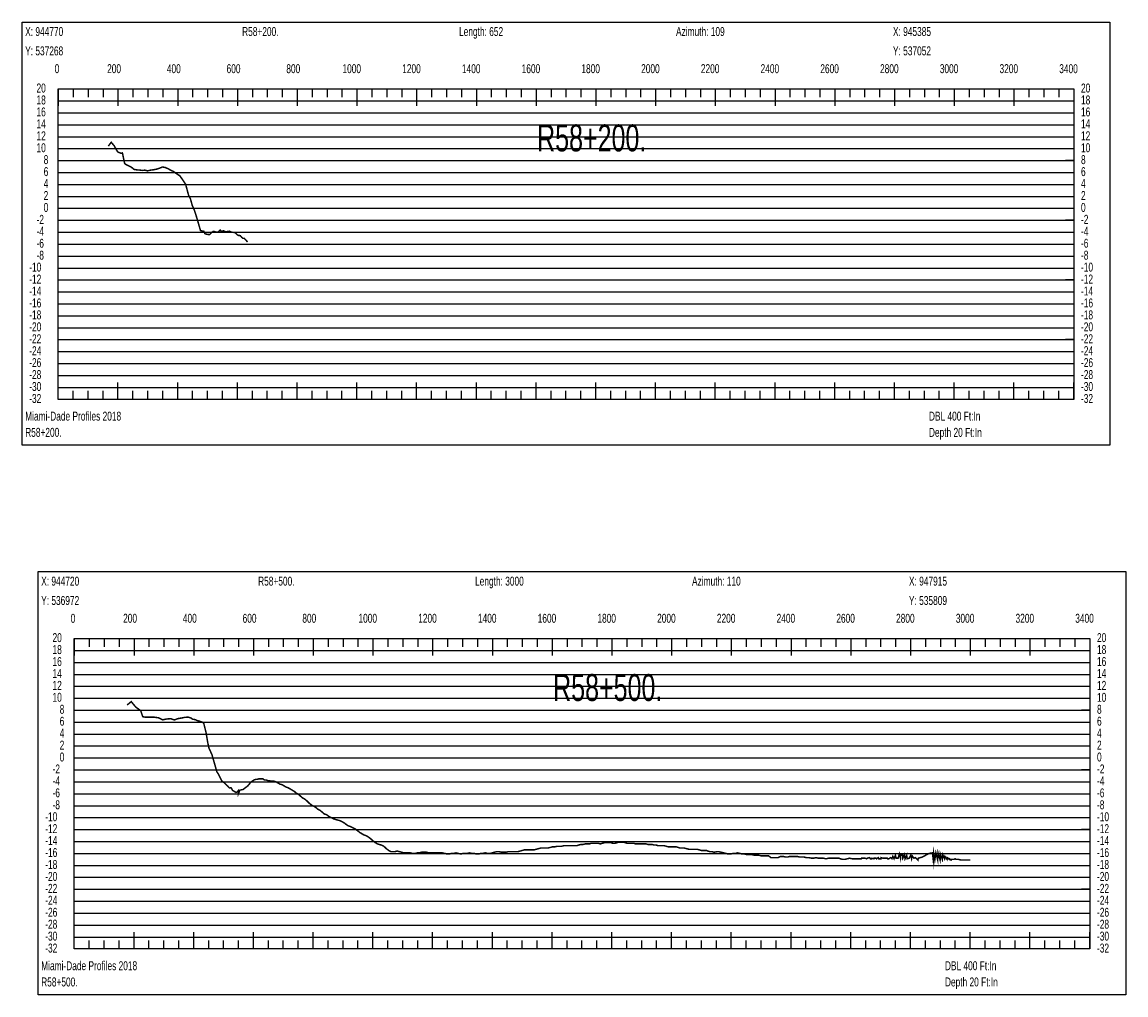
# Model space of a CAD drawing. Header units: inches. Extents: x 471865 to 538526, y 1054316 to 1102451.
# Tile 61 of 114: x 502531 to 506227, y 1084834 to 1088093. Entities that reach past the tile are written whole.
import ezdxf

# ---------------------------------------------------------------- set-up
doc = ezdxf.new("R2010")
doc.units = ezdxf.units.IN
doc.header["$MEASUREMENT"] = 0
for name, color, linetype in [('LABELS', 7, 'Continuous'), ('X_Gr1', 7, 'Continuous'), ('XSECTION', 7, 'Continuous')]:
    doc.layers.add(name, color=color, linetype=linetype)
doc.styles.get("Standard").update_dxf_attribs({"font": 'arial.ttf'})

msp = doc.modelspace()

# ---------------------------------------------------------------- linework, layer by layer
at = {"layer": 'X_Gr1', "color": 6, "linetype": 'Continuous', "lineweight": 18, "true_color": 0xff00ff, "transparency": 33554687, "const_width": 5}
for points in [[(502819.4, 1087678), (502819.4, 1087678), (502829.3, 1087690.8), (502839.2, 1087678.8), (502850.5, 1087658.7), (502862, 1087653.6), (502866.6, 1087655.1), (502874, 1087619.5), (502879.8, 1087615.4), (502888, 1087611.5), (502897.4, 1087606.6), (502905.4, 1087599.9), (502914.9, 1087598.3), (502924.4, 1087597.6), (502933, 1087596.4), (502942.2, 1087597.4), (502950.3, 1087594.9), (502959.7, 1087597.2), (502972, 1087598.8), (502982.5, 1087601), (502991, 1087604), (503000.9, 1087608.1), (503010.3, 1087606.1), (503019.1, 1087602.3), (503027.9, 1087597.4), (503036, 1087593.8), (503047.4, 1087585.8), (503058.7, 1087578.5), (503067.2, 1087566.7), (503078.1, 1087550.5), (503088.1, 1087513.6), (503094.2, 1087501.9), (503100.5, 1087478.6), (503106.7, 1087465.6), (503115.6, 1087438), (503128.1, 1087394.9), (503134.1, 1087393.5), (503139.5, 1087392.5), (503142.6, 1087384.6), (503147.8, 1087383), (503152.9, 1087381.9), (503158.5, 1087381.2), (503165.6, 1087388.7), (503171.3, 1087392.4), (503177.1, 1087391.1), (503181.6, 1087389.5), (503187.6, 1087390.5), (503193.8, 1087396.9), (503198.2, 1087391.6), (503204.6, 1087394.3), (503212.3, 1087390.6), (503219.4, 1087392.2), (503225.1, 1087392.9), (503231.5, 1087389.7), (503236.8, 1087389), (503244, 1087388.3), (503249.4, 1087382.4), (503254.6, 1087378.7), (503261.3, 1087378), (503265.7, 1087372.5), (503270.3, 1087369), (503275.1, 1087368.5), (503280.2, 1087362.7), (503285.8, 1087356.9)], [(502882.2, 1085805.4), (502882.2, 1085805.4), (502896.2, 1085816.8), (502910.9, 1085798.9), (502927.9, 1085786.3), (502934.8, 1085766.2), (502944.1, 1085764.6), (502957, 1085764.8), (502974, 1085764.5), (502988.3, 1085762.4), (503001.6, 1085755.8), (503014.4, 1085758.6), (503028.3, 1085759.7), (503040.4, 1085755.3), (503052.2, 1085759.8), (503063.4, 1085761.7), (503075.7, 1085764.2), (503087.2, 1085764.8), (503096.3, 1085761.8), (503102.2, 1085757.6), (503108.8, 1085756.9), (503117.9, 1085753), (503124.8, 1085751.3), (503133.9, 1085748), (503138.8, 1085744.7), (503147, 1085711.9), (503151.8, 1085682.1), (503156.5, 1085660.3), (503166, 1085640.4), (503182.9, 1085581.8), (503188.9, 1085572.5), (503199, 1085551.4), (503206.9, 1085545.6), (503213.3, 1085538.9), (503218.6, 1085534.4), (503225.1, 1085527.7), (503230.7, 1085527.8), (503235.5, 1085519.4), (503242.1, 1085515.4), (503246.6, 1085512.7), (503251.2, 1085514.4), (503254.9, 1085518.8), (503255.2, 1085508.8), (503259.9, 1085520.2), (503265.1, 1085521.4), (503270.4, 1085522.2), (503275.5, 1085526.2), (503280.7, 1085530.2), (503286.1, 1085534.2), (503291.2, 1085540.2), (503296, 1085546.2), (503301.2, 1085550.2), (503306.9, 1085554.2), (503312.6, 1085556.2), (503318, 1085556.2), (503322.9, 1085558.2), (503336.7, 1085558.2), (503342.3, 1085554.2), (503348.2, 1085554.2), (503354, 1085552.2), (503359, 1085552.2), (503363.6, 1085550.2), (503368.6, 1085550.2), (503374.4, 1085550.2), (503380.8, 1085548.2), (503387.5, 1085544.2), (503394.6, 1085540.2), (503401.8, 1085538.2), (503408.5, 1085534.2), (503415.1, 1085530.2), (503421.6, 1085528.2), (503428.3, 1085524.2), (503435.1, 1085520.2), (503441.9, 1085516.2), (503449, 1085510.2), (503456, 1085506.2), (503462.8, 1085500.2), (503469.9, 1085494.2), (503477, 1085490.2), (503484.5, 1085484.2), (503492.3, 1085476.2), (503500, 1085470.2), (503507.4, 1085466.2), (503514.2, 1085462.2), (503521.4, 1085456.2), (503528.7, 1085452.2), (503535.9, 1085446.2), (503542.9, 1085440.2), (503550, 1085438.2), (503557.8, 1085432.2), (503565.8, 1085428.2), (503573.1, 1085424.2), (503579.8, 1085422.2), (503586.5, 1085420.2), (503594.3, 1085418.2), (503602.3, 1085414.2), (503609.9, 1085410.2), (503617.2, 1085404.2), (503623.9, 1085400.2), (503630.8, 1085398.2), (503638.2, 1085394.2), (503646.1, 1085390.2), (503654.1, 1085384.2), (503661.6, 1085378.2), (503668.5, 1085374.2), (503675.1, 1085370.2), (503681.7, 1085368.2), (503688.8, 1085364.2), (503697, 1085358.2), (503705.8, 1085350.2), (503713.7, 1085344.2), (503720.3, 1085340.2), (503726.8, 1085338.2), (503733.8, 1085336.2), (503742, 1085332.2), (503750.4, 1085324.2), (503758.2, 1085318.2), (503765.2, 1085314.2), (503771.7, 1085314.2), (503778.9, 1085314.2), (503786.6, 1085316.2), (503794.2, 1085314.2), (503801.7, 1085312.2), (503808.8, 1085310.2), (503815.5, 1085310.2), (503822.4, 1085310.2), (503830.2, 1085310.2), (503838.7, 1085308.2), (503846.5, 1085308.2), (503853.7, 1085310.2), (503860.6, 1085310.2), (503868, 1085312.2), (503876.3, 1085312.2), (503884.6, 1085312.2), (503892.6, 1085310.2), (503900.1, 1085310.2), (503907.3, 1085310.2), (503914.6, 1085310.2), (503922.1, 1085310.2), (503929.8, 1085310.2), (503937.9, 1085310.2), (503946.2, 1085308.2), (503954.2, 1085306.2), (503961.3, 1085306.2), (503968.1, 1085308.2), (503975.3, 1085308.2), (503983.4, 1085310.2), (503991.7, 1085308.2), (503999.6, 1085306.2), (504007, 1085308.2), (504013.9, 1085308.2), (504020.8, 1085308.2), (504028.5, 1085310.2), (504036.7, 1085308.2), (504044.8, 1085308.2), (504052.2, 1085306.2), (504059, 1085306.2), (504065.6, 1085308.2), (504072.8, 1085308.2), (504081.1, 1085310.2), (504089.9, 1085308.2), (504097.9, 1085308.2), (504104.9, 1085310.2), (504111.9, 1085312.2), (504119.6, 1085314.2), (504127.9, 1085314.2), (504136, 1085312.2), (504143.8, 1085312.2), (504151.1, 1085312.2), (504158.5, 1085314.2), (504166.4, 1085314.2), (504174.8, 1085314.2), (504183.3, 1085314.2), (504191.1, 1085314.2), (504198.3, 1085316.2), (504205.4, 1085318.2), (504212.8, 1085320.2), (504220.6, 1085320.2), (504228.7, 1085320.2), (504237, 1085320.2), (504245.1, 1085320.2), (504252.4, 1085322.2), (504259.7, 1085324.2), (504267.3, 1085326.2), (504275.5, 1085326.2), (504283.6, 1085326.2), (504291.2, 1085326.2), (504298.7, 1085328.2), (504306.1, 1085330.2), (504314.1, 1085330.2), (504322.1, 1085332.2), (504329.9, 1085332.2), (504337.5, 1085332.2), (504344.4, 1085334.2), (504351.1, 1085334.2), (504358.2, 1085334.2), (504365.8, 1085334.2), (504373.3, 1085334.2), (504380.5, 1085334.2), (504387.5, 1085334.2), (504394.2, 1085336.2), (504401.3, 1085338.2), (504408.9, 1085338.2), (504416.3, 1085340.2), (504423.7, 1085340.2), (504430.5, 1085340.2), (504436.8, 1085342.2), (504443.8, 1085342.2), (504451.6, 1085342.2), (504459.5, 1085342.2), (504466.9, 1085340.2), (504473.7, 1085342.2), (504480.6, 1085344.2), (504487.6, 1085344.2), (504494.6, 1085344.2), (504501.9, 1085344.2), (504509.1, 1085342.2), (504516.1, 1085342.2), (504522.6, 1085344.2), (504529.3, 1085346.2), (504536.6, 1085346.2), (504543.7, 1085346.2), (504550.4, 1085344.2), (504556.7, 1085342.2), (504563.4, 1085342.2), (504570.6, 1085342.2), (504578.1, 1085342.2), (504585.3, 1085340.2), (504592.1, 1085340.2), (504599.1, 1085340.2), (504606.2, 1085340.2), (504613, 1085340.2), (504619.7, 1085340.2), (504626.2, 1085338.2), (504633.1, 1085338.2), (504640.2, 1085338.2), (504647.3, 1085336.2), (504653.9, 1085336.2), (504660.1, 1085334.2), (504666.5, 1085334.2), (504673.5, 1085334.2), (504680.7, 1085334.2), (504687.9, 1085332.2), (504694.6, 1085330.2), (504700.7, 1085330.2), (504707, 1085330.2), (504714.1, 1085330.2), (504721.3, 1085330.2), (504727.9, 1085328.2), (504734.2, 1085326.2), (504740.8, 1085326.2), (504747.9, 1085326.2), (504755.6, 1085324.2), (504763.1, 1085322.2), (504769.8, 1085322.2), (504776.3, 1085322.2), (504783.3, 1085322.2), (504790.8, 1085322.2), (504798.1, 1085320.2), (504804.9, 1085318.2), (504811.5, 1085318.2), (504822.4, 1085318.2), (504826.3, 1085316.2), (504834, 1085314.2), (504841, 1085314.2), (504847.5, 1085312.2), (504858.5, 1085314.2), (504862.6, 1085314.2), (504871.1, 1085312.2), (504879.3, 1085310.2), (504887.3, 1085308.2), (504894.9, 1085306.2), (504902.6, 1085306.2), (504910.5, 1085308.2), (504918.5, 1085308.2), (504926.4, 1085310.2), (504934.2, 1085308.2), (504941.9, 1085306.2), (504949.6, 1085306.2), (504957.6, 1085304.2), (504965.7, 1085304.2), (504973.9, 1085304.2), (504982.2, 1085302.2), (504990.2, 1085302.2), (504997.8, 1085302.2), (505005.4, 1085300.2), (505013.3, 1085300.2), (505021.9, 1085300.2), (505030.2, 1085300.2), (505038, 1085294.2), (505045.5, 1085294.2), (505053.2, 1085294.2), (505061.7, 1085294.2), (505070.4, 1085298.2), (505079.1, 1085298.2), (505087, 1085296.2), (505093.9, 1085296.2), (505101.1, 1085298.2), (505109.2, 1085298.2), (505118, 1085298.2), (505126.4, 1085298.2), (505134, 1085296.2), (505144.8, 1085296.2), (505148.6, 1085296.2), (505156.7, 1085294.2), (505165.4, 1085294.2), (505173.8, 1085292.2), (505181.6, 1085292.2), (505188.8, 1085294.2), (505196.3, 1085292.2), (505204.8, 1085292.2), (505213.8, 1085292.2), (505222.5, 1085290.2), (505230.5, 1085292.2), (505238, 1085292.2), (505245.5, 1085292.2), (505253.4, 1085292.2), (505266.2, 1085292.2), (505270.5, 1085290.2), (505278.5, 1085288.2), (505285.8, 1085288.2), (505293.2, 1085290.2), (505301.6, 1085292.2), (505310.4, 1085290.2), (505319, 1085290.2), (505324.5, 1085290.2), (505330.4, 1085290.2), (505332.4, 1085290.2), (505334, 1085290.2), (505340.2, 1085290.2), (505341.3, 1085292.2), (505347.1, 1085292.2), (505349.4, 1085292.2), (505353.8, 1085292.2), (505358.1, 1085290.2), (505360.9, 1085292.2), (505368.4, 1085294.2), (505371.1, 1085290.2), (505375.2, 1085290.2), (505376, 1085292.2), (505382.7, 1085290.2), (505383.6, 1085292.2), (505389.7, 1085292.2), (505391.6, 1085290.2), (505397.4, 1085294.2), (505399.2, 1085290.2), (505406.2, 1085290.2), (505406.7, 1085294.2), (505412.9, 1085292.2), (505416.5, 1085292.2), (505420, 1085292.2), (505427.7, 1085292.2), (505429.2, 1085290.2), (505432.7, 1085290.2), (505435.4, 1085292.2), (505439, 1085294.2), (505443, 1085290.2), (505446.1, 1085298.2), (505450.2, 1085290.2), (505454.8, 1085302.2), (505456.9, 1085292.2), (505463.9, 1085292.2), (505468.1, 1085306.2), (505471.7, 1085292.2), (505472, 1085302.2), (505478.9, 1085302.2), (505479.6, 1085292.2), (505485.2, 1085304.2), (505487, 1085290.2), (505492.6, 1085302.2), (505493.8, 1085290.2), (505501.2, 1085292.2), (505506.1, 1085302.2), (505509, 1085290.2), (505511, 1085300.2), (505516.7, 1085292.2), (505520.9, 1085294.2), (505524.1, 1085292.2), (505530.4, 1085286.2), (505531.3, 1085292.2), (505538.4, 1085294.2), (505545.4, 1085296.2), (505559.8, 1085304.2), (505567.4, 1085308.2), (505578.9, 1085310.2), (505581.5, 1085286.2), (505582.7, 1085310.2), (505586.7, 1085286.2), (505590.2, 1085310.2), (505596.3, 1085286.2), (505597.6, 1085310.2), (505604.5, 1085286.2), (505605.3, 1085306.2), (505611.8, 1085288.2), (505613.2, 1085304.2), (505619.5, 1085290.2), (505620.8, 1085298.2), (505627.9, 1085288.2), (505628.3, 1085294.2), (505635.8, 1085288.2), (505635.8, 1085290.2), (505642.2, 1085286.2), (505643.1, 1085288.2), (505647.2, 1085288.2), (505650.6, 1085288.2), (505654.9, 1085290.2), (505658.3, 1085288.2), (505666.3, 1085288.2), (505673.8, 1085286.2), (505681.2, 1085286.2), (505689.1, 1085286.2), (505697, 1085286.2), (505705.1, 1085286.2), (505705.4, 1085286.2)]]:
    msp.add_lwpolyline(points, dxfattribs=at)
at = {"layer": 'XSECTION', "color": 18, "linetype": 'Continuous', "true_color": 0x000000}
for points in [[(502530.6, 1088093.5), (506173, 1088093.5), (506173, 1086675.5), (502530.6, 1086675.5), (502530.6, 1088093.5)], [(502651.8, 1087869.5), (506051.8, 1087869.5), (506051.8, 1086829.5), (502651.8, 1086829.5), (502651.8, 1087869.5)], [(502651.8, 1087869.5), (502651.8, 1087813.1)], [(502651.8, 1087869.5), (502651.8, 1087813.1)], [(502651.8, 1087869.5), (502651.8, 1087841.5)], [(502651.8, 1087869.5), (502651.8, 1087841.5)], [(502701.8, 1087869.5), (502701.8, 1087841.5)], [(502751.8, 1087869.5), (502751.8, 1087841.5)], [(502801.8, 1087869.5), (502801.8, 1087841.5)], [(502851.8, 1087869.5), (502851.8, 1087813.1)], [(502851.8, 1087869.5), (502851.8, 1087841.5)], [(502901.8, 1087869.5), (502901.8, 1087841.5)], [(502951.8, 1087869.5), (502951.8, 1087841.5)], [(503001.8, 1087869.5), (503001.8, 1087841.5)], [(503051.8, 1087869.5), (503051.8, 1087813.1)], [(503051.8, 1087869.5), (503051.8, 1087841.5)], [(503101.8, 1087869.5), (503101.8, 1087841.5)], [(503151.8, 1087869.5), (503151.8, 1087841.5)], [(503201.8, 1087869.5), (503201.8, 1087841.5)], [(503251.8, 1087869.5), (503251.8, 1087813.1)], [(503251.8, 1087869.5), (503251.8, 1087841.5)], [(503301.8, 1087869.5), (503301.8, 1087841.5)], [(503351.8, 1087869.5), (503351.8, 1087841.5)], [(503401.8, 1087869.5), (503401.8, 1087841.5)], [(503451.8, 1087869.5), (503451.8, 1087813.1)], [(503451.8, 1087869.5), (503451.8, 1087841.5)], [(503501.8, 1087869.5), (503501.8, 1087841.5)], [(503551.8, 1087869.5), (503551.8, 1087841.5)], [(503601.8, 1087869.5), (503601.8, 1087841.5)], [(503651.8, 1087869.5), (503651.8, 1087813.1)], [(503651.8, 1087869.5), (503651.8, 1087841.5)], [(503701.8, 1087869.5), (503701.8, 1087841.5)], [(503751.8, 1087869.5), (503751.8, 1087841.5)], [(503801.8, 1087869.5), (503801.8, 1087841.5)], [(503851.8, 1087869.5), (503851.8, 1087813.1)], [(503851.8, 1087869.5), (503851.8, 1087841.5)], [(503901.8, 1087869.5), (503901.8, 1087841.5)], [(503951.8, 1087869.5), (503951.8, 1087841.5)], [(504001.8, 1087869.5), (504001.8, 1087841.5)], [(504051.8, 1087869.5), (504051.8, 1087813.1)], [(504051.8, 1087869.5), (504051.8, 1087841.5)], [(504101.8, 1087869.5), (504101.8, 1087841.5)], [(504151.8, 1087869.5), (504151.8, 1087841.5)], [(504201.8, 1087869.5), (504201.8, 1087841.5)], [(504251.8, 1087869.5), (504251.8, 1087813.1)], [(504251.8, 1087869.5), (504251.8, 1087841.5)], [(504301.8, 1087869.5), (504301.8, 1087841.5)], [(504351.8, 1087869.5), (504351.8, 1087841.5)], [(504401.8, 1087869.5), (504401.8, 1087841.5)], [(504451.8, 1087869.5), (504451.8, 1087813.1)], [(504451.8, 1087869.5), (504451.8, 1087841.5)], [(504501.8, 1087869.5), (504501.8, 1087841.5)], [(504551.8, 1087869.5), (504551.8, 1087841.5)], [(504601.8, 1087869.5), (504601.8, 1087841.5)], [(504651.8, 1087869.5), (504651.8, 1087813.1)], [(504651.8, 1087869.5), (504651.8, 1087841.5)], [(504701.8, 1087869.5), (504701.8, 1087841.5)], [(504751.8, 1087869.5), (504751.8, 1087841.5)], [(504801.8, 1087869.5), (504801.8, 1087841.5)], [(504851.8, 1087869.5), (504851.8, 1087813.1)], [(504851.8, 1087869.5), (504851.8, 1087841.5)], [(504901.8, 1087869.5), (504901.8, 1087841.5)], [(504951.8, 1087869.5), (504951.8, 1087841.5)], [(505001.8, 1087869.5), (505001.8, 1087841.5)], [(505051.8, 1087869.5), (505051.8, 1087813.1)], [(505051.8, 1087869.5), (505051.8, 1087841.5)], [(505101.8, 1087869.5), (505101.8, 1087841.5)], [(505151.8, 1087869.5), (505151.8, 1087841.5)], [(505201.8, 1087869.5), (505201.8, 1087841.5)], [(505251.8, 1087869.5), (505251.8, 1087813.1)], [(505251.8, 1087869.5), (505251.8, 1087841.5)], [(505301.8, 1087869.5), (505301.8, 1087841.5)], [(505351.8, 1087869.5), (505351.8, 1087841.5)], [(505401.8, 1087869.5), (505401.8, 1087841.5)], [(505451.8, 1087869.5), (505451.8, 1087813.1)], [(505451.8, 1087869.5), (505451.8, 1087841.5)], [(505501.8, 1087869.5), (505501.8, 1087841.5)], [(505551.8, 1087869.5), (505551.8, 1087841.5)], [(505601.8, 1087869.5), (505601.8, 1087841.5)], [(505651.8, 1087869.5), (505651.8, 1087813.1)], [(505651.8, 1087869.5), (505651.8, 1087841.5)], [(505701.8, 1087869.5), (505701.8, 1087841.5)], [(505751.8, 1087869.5), (505751.8, 1087841.5)], [(505801.8, 1087869.5), (505801.8, 1087841.5)], [(505851.8, 1087869.5), (505851.8, 1087813.1)], [(505851.8, 1087869.5), (505851.8, 1087841.5)], [(505901.8, 1087869.5), (505901.8, 1087841.5)], [(505951.8, 1087869.5), (505951.8, 1087841.5)], [(506001.8, 1087869.5), (506001.8, 1087841.5)], [(506051.8, 1087869.5), (506051.8, 1087813.1)], [(506051.8, 1087869.5), (506051.8, 1087841.5)], [(502651.8, 1087629.5), (502679.8, 1087629.5)], [(506051.8, 1087629.5), (506023.8, 1087629.5)], [(502651.8, 1087429.5), (502679.8, 1087429.5)], [(506051.8, 1087429.5), (506023.8, 1087429.5)], [(502651.8, 1087229.5), (502679.8, 1087229.5)], [(506051.8, 1087229.5), (506023.8, 1087229.5)], [(502651.8, 1087029.5), (502679.8, 1087029.5)], [(506051.8, 1087029.5), (506023.8, 1087029.5)], [(502651.8, 1086829.5), (502651.8, 1086885.9)], [(502651.8, 1086829.5), (502651.8, 1086885.9)], [(502851.8, 1086829.5), (502851.8, 1086885.9)], [(503051.8, 1086829.5), (503051.8, 1086885.9)], [(503251.8, 1086829.5), (503251.8, 1086885.9)], [(503451.8, 1086829.5), (503451.8, 1086885.9)], [(503651.8, 1086829.5), (503651.8, 1086885.9)], [(503851.8, 1086829.5), (503851.8, 1086885.9)], [(504051.8, 1086829.5), (504051.8, 1086885.9)], [(504251.8, 1086829.5), (504251.8, 1086885.9)], [(504451.8, 1086829.5), (504451.8, 1086885.9)], [(504651.8, 1086829.5), (504651.8, 1086885.9)], [(504851.8, 1086829.5), (504851.8, 1086885.9)], [(505051.8, 1086829.5), (505051.8, 1086885.9)], [(505251.8, 1086829.5), (505251.8, 1086885.9)], [(505451.8, 1086829.5), (505451.8, 1086885.9)], [(505651.8, 1086829.5), (505651.8, 1086885.9)], [(505851.8, 1086829.5), (505851.8, 1086885.9)], [(506051.8, 1086829.5), (506051.8, 1086885.9)], [(502651.8, 1086829.5), (502651.8, 1086857.5)], [(502651.8, 1086829.5), (502651.8, 1086857.5)], [(502701.8, 1086829.5), (502701.8, 1086857.5)], [(502751.8, 1086829.5), (502751.8, 1086857.5)], [(502801.8, 1086829.5), (502801.8, 1086857.5)], [(502851.8, 1086829.5), (502851.8, 1086857.5)], [(502901.8, 1086829.5), (502901.8, 1086857.5)], [(502951.8, 1086829.5), (502951.8, 1086857.5)], [(503001.8, 1086829.5), (503001.8, 1086857.5)], [(503051.8, 1086829.5), (503051.8, 1086857.5)], [(503101.8, 1086829.5), (503101.8, 1086857.5)], [(503151.8, 1086829.5), (503151.8, 1086857.5)], [(503201.8, 1086829.5), (503201.8, 1086857.5)], [(503251.8, 1086829.5), (503251.8, 1086857.5)], [(503301.8, 1086829.5), (503301.8, 1086857.5)], [(503351.8, 1086829.5), (503351.8, 1086857.5)], [(503401.8, 1086829.5), (503401.8, 1086857.5)], [(503451.8, 1086829.5), (503451.8, 1086857.5)], [(503501.8, 1086829.5), (503501.8, 1086857.5)], [(503551.8, 1086829.5), (503551.8, 1086857.5)], [(503601.8, 1086829.5), (503601.8, 1086857.5)], [(503651.8, 1086829.5), (503651.8, 1086857.5)], [(503701.8, 1086829.5), (503701.8, 1086857.5)], [(503751.8, 1086829.5), (503751.8, 1086857.5)], [(503801.8, 1086829.5), (503801.8, 1086857.5)], [(503851.8, 1086829.5), (503851.8, 1086857.5)], [(503901.8, 1086829.5), (503901.8, 1086857.5)], [(503951.8, 1086829.5), (503951.8, 1086857.5)], [(504001.8, 1086829.5), (504001.8, 1086857.5)], [(504051.8, 1086829.5), (504051.8, 1086857.5)], [(504101.8, 1086829.5), (504101.8, 1086857.5)], [(504151.8, 1086829.5), (504151.8, 1086857.5)], [(504201.8, 1086829.5), (504201.8, 1086857.5)], [(504251.8, 1086829.5), (504251.8, 1086857.5)], [(504301.8, 1086829.5), (504301.8, 1086857.5)], [(504351.8, 1086829.5), (504351.8, 1086857.5)], [(504401.8, 1086829.5), (504401.8, 1086857.5)], [(504451.8, 1086829.5), (504451.8, 1086857.5)], [(504501.8, 1086829.5), (504501.8, 1086857.5)], [(504551.8, 1086829.5), (504551.8, 1086857.5)], [(504601.8, 1086829.5), (504601.8, 1086857.5)], [(504651.8, 1086829.5), (504651.8, 1086857.5)], [(504701.8, 1086829.5), (504701.8, 1086857.5)], [(504751.8, 1086829.5), (504751.8, 1086857.5)], [(504801.8, 1086829.5), (504801.8, 1086857.5)], [(504851.8, 1086829.5), (504851.8, 1086857.5)], [(504901.8, 1086829.5), (504901.8, 1086857.5)], [(504951.8, 1086829.5), (504951.8, 1086857.5)], [(505001.8, 1086829.5), (505001.8, 1086857.5)], [(505051.8, 1086829.5), (505051.8, 1086857.5)], [(505101.8, 1086829.5), (505101.8, 1086857.5)], [(505151.8, 1086829.5), (505151.8, 1086857.5)], [(505201.8, 1086829.5), (505201.8, 1086857.5)], [(505251.8, 1086829.5), (505251.8, 1086857.5)], [(505301.8, 1086829.5), (505301.8, 1086857.5)], [(505351.8, 1086829.5), (505351.8, 1086857.5)], [(505401.8, 1086829.5), (505401.8, 1086857.5)], [(505451.8, 1086829.5), (505451.8, 1086857.5)], [(505501.8, 1086829.5), (505501.8, 1086857.5)], [(505551.8, 1086829.5), (505551.8, 1086857.5)], [(505601.8, 1086829.5), (505601.8, 1086857.5)], [(505651.8, 1086829.5), (505651.8, 1086857.5)], [(505701.8, 1086829.5), (505701.8, 1086857.5)], [(505751.8, 1086829.5), (505751.8, 1086857.5)], [(505801.8, 1086829.5), (505801.8, 1086857.5)], [(505851.8, 1086829.5), (505851.8, 1086857.5)], [(505901.8, 1086829.5), (505901.8, 1086857.5)], [(505951.8, 1086829.5), (505951.8, 1086857.5)], [(506001.8, 1086829.5), (506001.8, 1086857.5)], [(506051.8, 1086829.5), (506051.8, 1086857.5)], [(502584.2, 1086252.2), (506226.6, 1086252.2), (506226.6, 1084834.2), (502584.2, 1084834.2), (502584.2, 1086252.2)], [(502705.4, 1086028.2), (506105.4, 1086028.2), (506105.4, 1084988.2), (502705.4, 1084988.2), (502705.4, 1086028.2)], [(502705.4, 1086028.2), (502705.4, 1085971.8)], [(502705.4, 1086028.2), (502705.4, 1085971.8)], [(502705.4, 1086028.2), (502705.4, 1086000.2)], [(502705.4, 1086028.2), (502705.4, 1086000.2)], [(502755.4, 1086028.2), (502755.4, 1086000.2)], [(502805.4, 1086028.2), (502805.4, 1086000.2)], [(502855.4, 1086028.2), (502855.4, 1086000.2)], [(502905.4, 1086028.2), (502905.4, 1085971.8)], [(502905.4, 1086028.2), (502905.4, 1086000.2)], [(502955.4, 1086028.2), (502955.4, 1086000.2)], [(503005.4, 1086028.2), (503005.4, 1086000.2)], [(503055.4, 1086028.2), (503055.4, 1086000.2)], [(503105.4, 1086028.2), (503105.4, 1085971.8)], [(503105.4, 1086028.2), (503105.4, 1086000.2)], [(503155.4, 1086028.2), (503155.4, 1086000.2)], [(503205.4, 1086028.2), (503205.4, 1086000.2)], [(503255.4, 1086028.2), (503255.4, 1086000.2)], [(503305.4, 1086028.2), (503305.4, 1085971.8)], [(503305.4, 1086028.2), (503305.4, 1086000.2)], [(503355.4, 1086028.2), (503355.4, 1086000.2)], [(503405.4, 1086028.2), (503405.4, 1086000.2)], [(503455.4, 1086028.2), (503455.4, 1086000.2)], [(503505.4, 1086028.2), (503505.4, 1085971.8)], [(503505.4, 1086028.2), (503505.4, 1086000.2)], [(503555.4, 1086028.2), (503555.4, 1086000.2)], [(503605.4, 1086028.2), (503605.4, 1086000.2)], [(503655.4, 1086028.2), (503655.4, 1086000.2)], [(503705.4, 1086028.2), (503705.4, 1085971.8)], [(503705.4, 1086028.2), (503705.4, 1086000.2)], [(503755.4, 1086028.2), (503755.4, 1086000.2)], [(503805.4, 1086028.2), (503805.4, 1086000.2)], [(503855.4, 1086028.2), (503855.4, 1086000.2)], [(503905.4, 1086028.2), (503905.4, 1085971.8)], [(503905.4, 1086028.2), (503905.4, 1086000.2)], [(503955.4, 1086028.2), (503955.4, 1086000.2)], [(504005.4, 1086028.2), (504005.4, 1086000.2)], [(504055.4, 1086028.2), (504055.4, 1086000.2)], [(504105.4, 1086028.2), (504105.4, 1085971.8)], [(504105.4, 1086028.2), (504105.4, 1086000.2)], [(504155.4, 1086028.2), (504155.4, 1086000.2)], [(504205.4, 1086028.2), (504205.4, 1086000.2)], [(504255.4, 1086028.2), (504255.4, 1086000.2)], [(504305.4, 1086028.2), (504305.4, 1085971.8)], [(504305.4, 1086028.2), (504305.4, 1086000.2)], [(504355.4, 1086028.2), (504355.4, 1086000.2)], [(504405.4, 1086028.2), (504405.4, 1086000.2)], [(504455.4, 1086028.2), (504455.4, 1086000.2)], [(504505.4, 1086028.2), (504505.4, 1085971.8)], [(504505.4, 1086028.2), (504505.4, 1086000.2)], [(504555.4, 1086028.2), (504555.4, 1086000.2)], [(504605.4, 1086028.2), (504605.4, 1086000.2)], [(504655.4, 1086028.2), (504655.4, 1086000.2)], [(504705.4, 1086028.2), (504705.4, 1085971.8)], [(504705.4, 1086028.2), (504705.4, 1086000.2)], [(504755.4, 1086028.2), (504755.4, 1086000.2)], [(504805.4, 1086028.2), (504805.4, 1086000.2)], [(504855.4, 1086028.2), (504855.4, 1086000.2)], [(504905.4, 1086028.2), (504905.4, 1085971.8)], [(504905.4, 1086028.2), (504905.4, 1086000.2)], [(504955.4, 1086028.2), (504955.4, 1086000.2)], [(505005.4, 1086028.2), (505005.4, 1086000.2)], [(505055.4, 1086028.2), (505055.4, 1086000.2)], [(505105.4, 1086028.2), (505105.4, 1085971.8)], [(505105.4, 1086028.2), (505105.4, 1086000.2)], [(505155.4, 1086028.2), (505155.4, 1086000.2)], [(505205.4, 1086028.2), (505205.4, 1086000.2)], [(505255.4, 1086028.2), (505255.4, 1086000.2)], [(505305.4, 1086028.2), (505305.4, 1085971.8)], [(505305.4, 1086028.2), (505305.4, 1086000.2)], [(505355.4, 1086028.2), (505355.4, 1086000.2)], [(505405.4, 1086028.2), (505405.4, 1086000.2)], [(505455.4, 1086028.2), (505455.4, 1086000.2)], [(505505.4, 1086028.2), (505505.4, 1085971.8)], [(505505.4, 1086028.2), (505505.4, 1086000.2)], [(505555.4, 1086028.2), (505555.4, 1086000.2)], [(505605.4, 1086028.2), (505605.4, 1086000.2)], [(505655.4, 1086028.2), (505655.4, 1086000.2)], [(505705.4, 1086028.2), (505705.4, 1085971.8)], [(505705.4, 1086028.2), (505705.4, 1086000.2)], [(505755.4, 1086028.2), (505755.4, 1086000.2)], [(505805.4, 1086028.2), (505805.4, 1086000.2)], [(505855.4, 1086028.2), (505855.4, 1086000.2)], [(505905.4, 1086028.2), (505905.4, 1085971.8)], [(505905.4, 1086028.2), (505905.4, 1086000.2)], [(505955.4, 1086028.2), (505955.4, 1086000.2)], [(506005.4, 1086028.2), (506005.4, 1086000.2)], [(506055.4, 1086028.2), (506055.4, 1086000.2)], [(506105.4, 1086028.2), (506105.4, 1085971.8)], [(506105.4, 1086028.2), (506105.4, 1086000.2)], [(502705.4, 1085788.2), (502733.4, 1085788.2)], [(506105.4, 1085788.2), (506077.4, 1085788.2)], [(502705.4, 1085588.2), (502733.4, 1085588.2)], [(506105.4, 1085588.2), (506077.4, 1085588.2)], [(502705.4, 1085388.2), (502733.4, 1085388.2)], [(506105.4, 1085388.2), (506077.4, 1085388.2)], [(502705.4, 1085188.2), (502733.4, 1085188.2)], [(506105.4, 1085188.2), (506077.4, 1085188.2)], [(502705.4, 1084988.2), (502705.4, 1085044.6)], [(502705.4, 1084988.2), (502705.4, 1085044.6)], [(502905.4, 1084988.2), (502905.4, 1085044.6)], [(503105.4, 1084988.2), (503105.4, 1085044.6)], [(503305.4, 1084988.2), (503305.4, 1085044.6)], [(503505.4, 1084988.2), (503505.4, 1085044.6)], [(503705.4, 1084988.2), (503705.4, 1085044.6)], [(503905.4, 1084988.2), (503905.4, 1085044.6)], [(504105.4, 1084988.2), (504105.4, 1085044.6)], [(504305.4, 1084988.2), (504305.4, 1085044.6)], [(504505.4, 1084988.2), (504505.4, 1085044.6)], [(504705.4, 1084988.2), (504705.4, 1085044.6)], [(504905.4, 1084988.2), (504905.4, 1085044.6)], [(505105.4, 1084988.2), (505105.4, 1085044.6)], [(505305.4, 1084988.2), (505305.4, 1085044.6)], [(505505.4, 1084988.2), (505505.4, 1085044.6)], [(505705.4, 1084988.2), (505705.4, 1085044.6)], [(505905.4, 1084988.2), (505905.4, 1085044.6)], [(506105.4, 1084988.2), (506105.4, 1085044.6)], [(502705.4, 1084988.2), (502705.4, 1085016.2)], [(502705.4, 1084988.2), (502705.4, 1085016.2)], [(502755.4, 1084988.2), (502755.4, 1085016.2)], [(502805.4, 1084988.2), (502805.4, 1085016.2)], [(502855.4, 1084988.2), (502855.4, 1085016.2)], [(502905.4, 1084988.2), (502905.4, 1085016.2)], [(502955.4, 1084988.2), (502955.4, 1085016.2)], [(503005.4, 1084988.2), (503005.4, 1085016.2)], [(503055.4, 1084988.2), (503055.4, 1085016.2)], [(503105.4, 1084988.2), (503105.4, 1085016.2)], [(503155.4, 1084988.2), (503155.4, 1085016.2)], [(503205.4, 1084988.2), (503205.4, 1085016.2)], [(503255.4, 1084988.2), (503255.4, 1085016.2)], [(503305.4, 1084988.2), (503305.4, 1085016.2)], [(503355.4, 1084988.2), (503355.4, 1085016.2)], [(503405.4, 1084988.2), (503405.4, 1085016.2)], [(503455.4, 1084988.2), (503455.4, 1085016.2)], [(503505.4, 1084988.2), (503505.4, 1085016.2)], [(503555.4, 1084988.2), (503555.4, 1085016.2)], [(503605.4, 1084988.2), (503605.4, 1085016.2)], [(503655.4, 1084988.2), (503655.4, 1085016.2)], [(503705.4, 1084988.2), (503705.4, 1085016.2)], [(503755.4, 1084988.2), (503755.4, 1085016.2)], [(503805.4, 1084988.2), (503805.4, 1085016.2)], [(503855.4, 1084988.2), (503855.4, 1085016.2)], [(503905.4, 1084988.2), (503905.4, 1085016.2)], [(503955.4, 1084988.2), (503955.4, 1085016.2)], [(504005.4, 1084988.2), (504005.4, 1085016.2)], [(504055.4, 1084988.2), (504055.4, 1085016.2)], [(504105.4, 1084988.2), (504105.4, 1085016.2)], [(504155.4, 1084988.2), (504155.4, 1085016.2)], [(504205.4, 1084988.2), (504205.4, 1085016.2)], [(504255.4, 1084988.2), (504255.4, 1085016.2)], [(504305.4, 1084988.2), (504305.4, 1085016.2)], [(504355.4, 1084988.2), (504355.4, 1085016.2)], [(504405.4, 1084988.2), (504405.4, 1085016.2)], [(504455.4, 1084988.2), (504455.4, 1085016.2)], [(504505.4, 1084988.2), (504505.4, 1085016.2)], [(504555.4, 1084988.2), (504555.4, 1085016.2)], [(504605.4, 1084988.2), (504605.4, 1085016.2)], [(504655.4, 1084988.2), (504655.4, 1085016.2)], [(504705.4, 1084988.2), (504705.4, 1085016.2)], [(504755.4, 1084988.2), (504755.4, 1085016.2)], [(504805.4, 1084988.2), (504805.4, 1085016.2)], [(504855.4, 1084988.2), (504855.4, 1085016.2)], [(504905.4, 1084988.2), (504905.4, 1085016.2)], [(504955.4, 1084988.2), (504955.4, 1085016.2)], [(505005.4, 1084988.2), (505005.4, 1085016.2)], [(505055.4, 1084988.2), (505055.4, 1085016.2)], [(505105.4, 1084988.2), (505105.4, 1085016.2)], [(505155.4, 1084988.2), (505155.4, 1085016.2)], [(505205.4, 1084988.2), (505205.4, 1085016.2)], [(505255.4, 1084988.2), (505255.4, 1085016.2)], [(505305.4, 1084988.2), (505305.4, 1085016.2)], [(505355.4, 1084988.2), (505355.4, 1085016.2)], [(505405.4, 1084988.2), (505405.4, 1085016.2)], [(505455.4, 1084988.2), (505455.4, 1085016.2)], [(505505.4, 1084988.2), (505505.4, 1085016.2)], [(505555.4, 1084988.2), (505555.4, 1085016.2)], [(505605.4, 1084988.2), (505605.4, 1085016.2)], [(505655.4, 1084988.2), (505655.4, 1085016.2)], [(505705.4, 1084988.2), (505705.4, 1085016.2)], [(505755.4, 1084988.2), (505755.4, 1085016.2)], [(505805.4, 1084988.2), (505805.4, 1085016.2)], [(505855.4, 1084988.2), (505855.4, 1085016.2)], [(505905.4, 1084988.2), (505905.4, 1085016.2)], [(505955.4, 1084988.2), (505955.4, 1085016.2)], [(506005.4, 1084988.2), (506005.4, 1085016.2)], [(506055.4, 1084988.2), (506055.4, 1085016.2)], [(506105.4, 1084988.2), (506105.4, 1085016.2)]]:
    msp.add_lwpolyline(points, dxfattribs=at)
at = {"layer": 'XSECTION', "color": 18, "true_color": 0x000000}
for points in [[(502651.8, 1087829.5), (506051.8, 1087829.5)], [(502651.8, 1087789.5), (506051.8, 1087789.5)], [(502651.8, 1087749.5), (506051.8, 1087749.5)], [(502651.8, 1087709.5), (506051.8, 1087709.5)], [(502651.8, 1087669.5), (506051.8, 1087669.5)], [(502651.8, 1087629.5), (506051.8, 1087629.5)], [(502651.8, 1087589.5), (506051.8, 1087589.5)], [(502651.8, 1087549.5), (506051.8, 1087549.5)], [(502651.8, 1087509.5), (506051.8, 1087509.5)], [(502651.8, 1087469.5), (506051.8, 1087469.5)], [(502651.8, 1087429.5), (506051.8, 1087429.5)], [(502651.8, 1087389.5), (506051.8, 1087389.5)], [(502651.8, 1087349.5), (506051.8, 1087349.5)], [(502651.8, 1087309.5), (506051.8, 1087309.5)], [(502651.8, 1087269.5), (506051.8, 1087269.5)], [(502651.8, 1087229.5), (506051.8, 1087229.5)], [(502651.8, 1087189.5), (506051.8, 1087189.5)], [(502651.8, 1087149.5), (506051.8, 1087149.5)], [(502651.8, 1087109.5), (506051.8, 1087109.5)], [(502651.8, 1087069.5), (506051.8, 1087069.5)], [(502651.8, 1087029.5), (506051.8, 1087029.5)], [(502651.8, 1086989.5), (506051.8, 1086989.5)], [(502651.8, 1086949.5), (506051.8, 1086949.5)], [(502651.8, 1086909.5), (506051.8, 1086909.5)], [(502651.8, 1086869.5), (506051.8, 1086869.5)], [(502705.4, 1085988.2), (506105.4, 1085988.2)], [(502705.4, 1085948.2), (506105.4, 1085948.2)], [(502705.4, 1085908.2), (506105.4, 1085908.2)], [(502705.4, 1085868.2), (506105.4, 1085868.2)], [(502705.4, 1085828.2), (506105.4, 1085828.2)], [(502705.4, 1085788.2), (506105.4, 1085788.2)], [(502705.4, 1085748.2), (506105.4, 1085748.2)], [(502705.4, 1085708.2), (506105.4, 1085708.2)], [(502705.4, 1085668.2), (506105.4, 1085668.2)], [(502705.4, 1085628.2), (506105.4, 1085628.2)], [(502705.4, 1085588.2), (506105.4, 1085588.2)], [(502705.4, 1085548.2), (506105.4, 1085548.2)], [(502705.4, 1085508.2), (506105.4, 1085508.2)], [(502705.4, 1085468.2), (506105.4, 1085468.2)], [(502705.4, 1085428.2), (506105.4, 1085428.2)], [(502705.4, 1085388.2), (506105.4, 1085388.2)], [(502705.4, 1085348.2), (506105.4, 1085348.2)], [(502705.4, 1085308.2), (506105.4, 1085308.2)], [(502705.4, 1085268.2), (506105.4, 1085268.2)], [(502705.4, 1085228.2), (506105.4, 1085228.2)], [(502705.4, 1085188.2), (506105.4, 1085188.2)], [(502705.4, 1085148.2), (506105.4, 1085148.2)], [(502705.4, 1085108.2), (506105.4, 1085108.2)], [(502705.4, 1085068.2), (506105.4, 1085068.2)], [(502705.4, 1085028.2), (506105.4, 1085028.2)]]:
    msp.add_lwpolyline(points, dxfattribs=at)

# ---------------------------------------------------------------- texts
at = {"layer": 'LABELS', "color": 18, "true_color": 0x000000, "width": 0.666667}
for s, height, p in [('X: 944770', 30, (502541, 1088046.7)), ('R58+200.', 30, (503267.4, 1088046.7)), ('Length: 652', 30, (503993.8, 1088046.7)), ('Azimuth: 109', 30, (504720.2, 1088046.7)), ('X: 945385', 30, (505446.6, 1088046.7)), ('Y: 537268', 30, (502541, 1087981.9)), ('Y: 537052', 30, (505446.6, 1087981.9)), ('0', 30, (502639.8, 1087922.3)), ('0', 30, (502639.8, 1087922.3)), ('200', 30, (502815.4, 1087922.3)), ('400', 30, (503015.4, 1087922.3)), ('600', 30, (503215.4, 1087922.3)), ('800', 30, (503415.4, 1087922.3)), ('1000', 30, (503603.4, 1087922.3)), ('1200', 30, (503803.4, 1087922.3)), ('1400', 30, (504003.4, 1087922.3)), ('1600', 30, (504203.4, 1087922.3)), ('1800', 30, (504403.4, 1087922.3)), ('2000', 30, (504603.4, 1087922.3)), ('2200', 30, (504803.4, 1087922.3)), ('2400', 30, (505003.4, 1087922.3)), ('2600', 30, (505203.4, 1087922.3)), ('2800', 30, (505403.4, 1087922.3)), ('3000', 30, (505603.4, 1087922.3)), ('3200', 30, (505803.4, 1087922.3)), ('3400', 30, (506003.4, 1087922.3)), ('20', 30, (502579, 1087857.5)), ('20', 30, (506076.2, 1087857.5)), ('18', 30, (502579, 1087817.5)), ('18', 30, (506076.2, 1087817.5)), ('16', 30, (502579, 1087777.5)), ('16', 30, (506076.2, 1087777.5)), ('14', 30, (502579, 1087737.5)), ('14', 30, (506076.2, 1087737.5)), ('12', 30, (502579, 1087697.5)), ('R58+200.', 90, (504255, 1087660.3)), ('12', 30, (506076.2, 1087697.5)), ('10', 30, (502579, 1087657.5)), ('10', 30, (506076.2, 1087657.5)), ('8', 30, (502603, 1087617.5)), ('8', 30, (506076.2, 1087617.5)), ('6', 30, (502603, 1087577.5)), ('6', 30, (506076.2, 1087577.5)), ('4', 30, (502603, 1087537.5)), ('4', 30, (506076.2, 1087537.5)), ('2', 30, (502603, 1087497.5)), ('2', 30, (506076.2, 1087497.5)), ('0', 30, (502603, 1087457.5)), ('0', 30, (506076.2, 1087457.5)), ('-2', 30, (502579, 1087417.5)), ('-2', 30, (506076.2, 1087417.5)), ('-4', 30, (502579, 1087377.5)), ('-4', 30, (506076.2, 1087377.5)), ('-6', 30, (502579, 1087337.5)), ('-6', 30, (506076.2, 1087337.5)), ('-8', 30, (502579, 1087297.5)), ('-8', 30, (506076.2, 1087297.5)), ('-10', 30, (502554.6, 1087257.5)), ('-10', 30, (506076.2, 1087257.5)), ('-12', 30, (502554.6, 1087217.5)), ('-12', 30, (506076.2, 1087217.5)), ('-14', 30, (502554.6, 1087177.5)), ('-14', 30, (506076.2, 1087177.5)), ('-16', 30, (502554.6, 1087137.5)), ('-16', 30, (506076.2, 1087137.5)), ('-18', 30, (502554.6, 1087097.5)), ('-18', 30, (506076.2, 1087097.5)), ('-20', 30, (502554.6, 1087057.5)), ('-20', 30, (506076.2, 1087057.5)), ('-22', 30, (502554.6, 1087017.5)), ('-22', 30, (506076.2, 1087017.5)), ('-24', 30, (502554.6, 1086977.5)), ('-24', 30, (506076.2, 1086977.5)), ('-26', 30, (502554.6, 1086937.5)), ('-26', 30, (506076.2, 1086937.5)), ('-28', 30, (502554.6, 1086897.5)), ('-28', 30, (506076.2, 1086897.5)), ('-30', 30, (502554.6, 1086857.5)), ('-30', 30, (506076.2, 1086857.5)), ('-32', 30, (502554.6, 1086817.5)), ('-32', 30, (506076.2, 1086817.5)), ('Miami-Dade Profiles 2018', 30, (502541, 1086758.3)), ('DBL 400 Ft:In', 30, (505567, 1086758.3)), ('R58+200.', 30, (502541, 1086703.9)), ('Depth 20 Ft:In', 30, (505567, 1086703.9)), ('X: 944720', 30, (502594.6, 1086205.4)), ('R58+500.', 30, (503321, 1086205.4)), ('Length: 3000', 30, (504047.4, 1086205.4)), ('Azimuth: 110', 30, (504773.8, 1086205.4)), ('X: 947915', 30, (505500.2, 1086205.4)), ('Y: 536972', 30, (502594.6, 1086140.6)), ('Y: 535809', 30, (505500.2, 1086140.6)), ('0', 30, (502693.4, 1086081)), ('0', 30, (502693.4, 1086081)), ('200', 30, (502869, 1086081)), ('400', 30, (503069, 1086081)), ('600', 30, (503269, 1086081)), ('800', 30, (503469, 1086081)), ('1000', 30, (503657, 1086081)), ('1200', 30, (503857, 1086081)), ('1400', 30, (504057, 1086081)), ('1600', 30, (504257, 1086081)), ('1800', 30, (504457, 1086081)), ('2000', 30, (504657, 1086081)), ('2200', 30, (504857, 1086081)), ('2400', 30, (505057, 1086081)), ('2600', 30, (505257, 1086081)), ('2800', 30, (505457, 1086081)), ('3000', 30, (505657, 1086081)), ('3200', 30, (505857, 1086081)), ('3400', 30, (506057, 1086081)), ('20', 30, (502632.6, 1086016.2)), ('20', 30, (506129.8, 1086016.2)), ('18', 30, (502632.6, 1085976.2)), ('18', 30, (506129.8, 1085976.2)), ('16', 30, (502632.6, 1085936.2)), ('16', 30, (506129.8, 1085936.2)), ('14', 30, (502632.6, 1085896.2)), ('14', 30, (506129.8, 1085896.2)), ('12', 30, (502632.6, 1085856.2)), ('R58+500.', 90, (504308.6, 1085819)), ('12', 30, (506129.8, 1085856.2)), ('10', 30, (502632.6, 1085816.2)), ('10', 30, (506129.8, 1085816.2)), ('8', 30, (502656.6, 1085776.2)), ('8', 30, (506129.8, 1085776.2)), ('6', 30, (502656.6, 1085736.2)), ('6', 30, (506129.8, 1085736.2)), ('4', 30, (502656.6, 1085696.2)), ('4', 30, (506129.8, 1085696.2)), ('2', 30, (502656.6, 1085656.2)), ('2', 30, (506129.8, 1085656.2)), ('0', 30, (502656.6, 1085616.2)), ('0', 30, (506129.8, 1085616.2)), ('-2', 30, (502632.6, 1085576.2)), ('-2', 30, (506129.8, 1085576.2)), ('-4', 30, (502632.6, 1085536.2)), ('-4', 30, (506129.8, 1085536.2)), ('-6', 30, (502632.6, 1085496.2)), ('-6', 30, (506129.8, 1085496.2)), ('-8', 30, (502632.6, 1085456.2)), ('-8', 30, (506129.8, 1085456.2)), ('-10', 30, (502608.2, 1085416.2)), ('-10', 30, (506129.8, 1085416.2)), ('-12', 30, (502608.2, 1085376.2)), ('-12', 30, (506129.8, 1085376.2)), ('-14', 30, (502608.2, 1085336.2)), ('-14', 30, (506129.8, 1085336.2)), ('-16', 30, (502608.2, 1085296.2)), ('-16', 30, (506129.8, 1085296.2)), ('-18', 30, (502608.2, 1085256.2)), ('-18', 30, (506129.8, 1085256.2)), ('-20', 30, (502608.2, 1085216.2)), ('-20', 30, (506129.8, 1085216.2)), ('-22', 30, (502608.2, 1085176.2)), ('-22', 30, (506129.8, 1085176.2)), ('-24', 30, (502608.2, 1085136.2)), ('-24', 30, (506129.8, 1085136.2)), ('-26', 30, (502608.2, 1085096.2)), ('-26', 30, (506129.8, 1085096.2)), ('-28', 30, (502608.2, 1085056.2)), ('-28', 30, (506129.8, 1085056.2)), ('-30', 30, (502608.2, 1085016.2)), ('-30', 30, (506129.8, 1085016.2)), ('-32', 30, (502608.2, 1084976.2)), ('-32', 30, (506129.8, 1084976.2)), ('Miami-Dade Profiles 2018', 30, (502594.6, 1084917)), ('DBL 400 Ft:In', 30, (505620.6, 1084917)), ('R58+500.', 30, (502594.6, 1084862.6)), ('Depth 20 Ft:In', 30, (505620.6, 1084862.6))]:
    msp.add_text(s, height=height, dxfattribs=at).set_placement(p)

doc.saveas('drawing.dxf')
